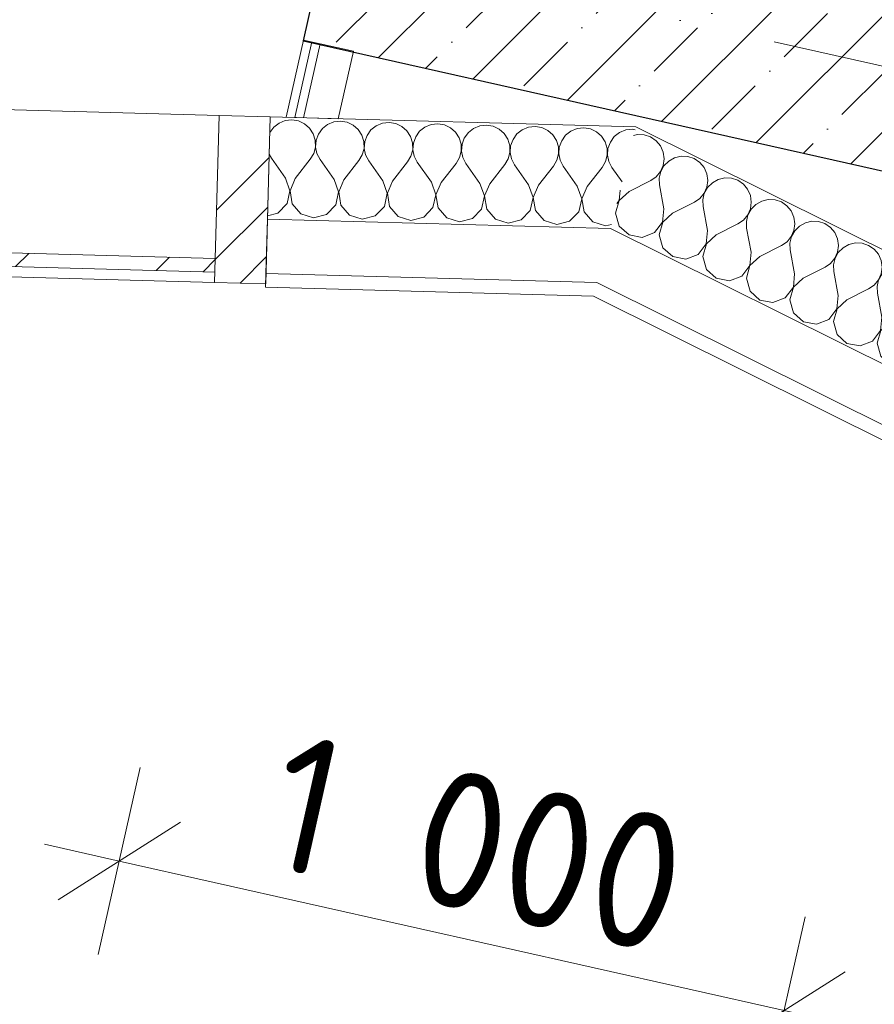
# Model space of a CAD drawing. Header units: millimetres. Extents: x -7213913 to -6930525, y 6129472 to 6355042.
# Tile 27 of 214: x -7203899 to -7202645, y 6158640 to 6160084. Entities that reach past the tile are written whole.
import ezdxf
from ezdxf.enums import TextEntityAlignment as Align

# ---------------------------------------------------------------- set-up
doc = ezdxf.new("R2010")
doc.units = ezdxf.units.MM
doc.header["$MEASUREMENT"] = 0
doc.set_wipeout_variables(frame=1)
doc.linetypes.add('Wipeout_Contour', pattern=[1000, 0, -1000])
doc.linetypes.add('Штрихпунктирная', pattern=[670.277762, 352.777767, -176.388884, 0, -141.111112])
for name, color, linetype in [('АР-Стены_внешние_.АР', 7, 'Continuous'), ('АР-Стены_внутренние_пилоны.АР', 7, 'Continuous'), ('АР-Стены_Наружные ВИТРАЖ', 7, 'Continuous'), ('АР-Стены_Перегородки_шахты_.АР', 7, 'Continuous'), ('АР-Чертеж-Оси_Осевые размеры.АР', 7, 'Continuous'), ('АР-Чертеж-Размеры.АР', 7, 'Continuous')]:
    doc.layers.add(name, color=color, linetype=linetype)
for name, color, linetype, lineweight in [('АР-Стены_внешние_.АР_Ном._пера__1', 7, 'Continuous', 0), ('АР-Стены_внутренние_пилоны.АР_Ном._пера__1', 7, 'Continuous', 15), ('АР-Стены_Наружные ВИТРАЖ_Ном._пера__120', 7, 'Continuous', 0), ('АР-Стены_Перегородки_межквартирные_200.АР_Ном._пера__1', 7, 'Continuous', 15), ('АР-Стены_Перегородки_шахты_.АР_Ном._пера__1', 7, 'Continuous', 15), ('АР-Чертеж-Оси_Осевые размеры.АР_Ном._пера__120', 7, 'Continuous', 0), ('АР-Чертеж-Размеры.АР_Ном._пера__1', 7, 'Continuous', 0)]:
    doc.layers.add(name, color=color, linetype=linetype, lineweight=lineweight)
doc.styles.add('РЎР“Р•РќР•Р\xa0Р\x98Р\xa0_РЎРўР\x98Р›Р¬_3', font='GOST_Common.ttf')
doc.styles.add('РЎР“Р•РќР•Р\xa0Р\x98Р\xa0_РЎРўР\x98Р›Р¬_5', font='GOTHIC.TTF')
doc.dimstyles.new('СГЕНЕРИР_СТИЛЬ__3', dxfattribs={"dimtxt": 200, "dimasz": 142.5, "dimexe": 0.18, "dimexo": 0.0625, "dimgap": 0, "dimtad": 1, "dimdec": 0, "dimzin": 0, "dimdsep": 46, "dimtxsty": 'РЎР“Р•РќР•Р\xa0Р\x98Р\xa0_РЎРўР\x98Р›Р¬_3', "dimblk": 'ARROWHEAD_6', "dimblk1": 'ARROWHEAD_6', "dimblk2": 'ARROWHEAD_6', "dimcen": 0.09, "dimse1": 1, "dimse2": 1, "dimclrd": 7, "dimclre": 7, "dimclrt": 7, "dimazin": 0, "dimtfac": 1, "dimtdec": 4, "dimtmove": 0, "dimatfit": 3, "dimfxl": 1, "dimtolj": 1, "dimtzin": 0, "dimarcsym": 0})
pattern_1 = [(45, (-6566190.34, 6562677.8), (-176.776695, 176.776695), []), (45, (-6566225.7, 6562713.15), (-176.776695, 176.776695), []), (45, (-6566261.05, 6562748.5), (-176.776695, 176.776695), [])]
pattern_2 = [(45, (-6566190.34, 6562677.8), (-84.852814, 84.852814), []), (45, (-6566232.77, 6562720.22), (-84.852814, 84.852814), [90, -30, 0, -30])]
pattern_3 = [(0, (-6566190.34, 6562677.795), (0, 75), [0, -75])]

# ---------------------------------------------------------------- blocks, each defined once
blk = doc.blocks.new('Навесная Стена_23_10', base_point=(-6566190.3, 6562677.8))
at = {"layer": 'АР-Стены_Наружные ВИТРАЖ_Ном._пера__120', "color": 7, "linetype": 'Continuous', "lineweight": 0, "flags": 128}
for points in [[(-7203606.5, 6159944), (-7205056.6, 6159983.9)], [(-7203613.2, 6159699.1), (-7205063.3, 6159739)]]:
    blk.add_lwpolyline(points, dxfattribs=at)
at = {"color": 254, "linetype": 'Wipeout_Contour', "lineweight": 0, "ltscale": 37914625.51271176}
blk.add_wipeout([(-7205062.9, 6159754), (-7203612.8, 6159714.1), (-7203612.2, 6159734.1), (-7205062.3, 6159774)], dxfattribs=at).dxf.layer = 'АР-Стены_Наружные ВИТРАЖ'
at = {"layer": 'АР-Стены_Наружные ВИТРАЖ', "linetype": 'Continuous', "lineweight": 0, "true_color": 0x000000}
h = blk.add_hatch(dxfattribs=at)
h.set_pattern_fill('АЛЮМИНИЙ_000A', color=18, style=0, pattern_type=2)
h.set_pattern_definition(pattern_1)
h.paths.add_polyline_path([(-7205062.9, 6159754), (-7203612.8, 6159714.1), (-7203612.2, 6159734.1), (-7205062.3, 6159774)])
at = {"layer": 'АР-Стены_Наружные ВИТРАЖ_Ном._пера__120', "color": 7, "linetype": 'Continuous', "lineweight": 0, "flags": 128}
blk.add_lwpolyline([(-7205062.9, 6159754), (-7205062.3, 6159774), (-7203612.2, 6159734.1), (-7203612.8, 6159714.1)], close=True, dxfattribs=at)
at = {"color": 254, "linetype": 'Wipeout_Contour', "lineweight": 0, "ltscale": 37912497.95877333}
blk.add_wipeout([(-7203538.2, 6159697.1), (-7203531.5, 6159942), (-7203606.5, 6159944), (-7203613.2, 6159699.1)], dxfattribs=at).dxf.layer = 'АР-Стены_Наружные ВИТРАЖ'
at = {"layer": 'АР-Стены_Наружные ВИТРАЖ', "linetype": 'Continuous', "lineweight": 0, "true_color": 0x000000}
h = blk.add_hatch(dxfattribs=at)
h.set_pattern_fill('АЛЮМИНИЙ_000A', color=18, style=0, pattern_type=2)
h.set_pattern_definition(pattern_1)
h.paths.add_polyline_path([(-7203538.2, 6159697.1), (-7203531.5, 6159942), (-7203606.5, 6159944), (-7203613.2, 6159699.1)])
at = {"layer": 'АР-Стены_Наружные ВИТРАЖ_Ном._пера__120', "color": 7, "linetype": 'Continuous', "lineweight": 0, "flags": 128}
blk.add_lwpolyline([(-7203538.2, 6159697.1), (-7203613.2, 6159699.1), (-7203606.5, 6159944), (-7203531.5, 6159942)], close=True, dxfattribs=at)
blk = doc.blocks.new('Стена_248_10', base_point=(-7202375.7, 6160419.9))
at = {"layer": 'АР-Стены_внутренние_пилоны.АР', "linetype": 'Continuous', "lineweight": 0, "true_color": 0x000000}
h = blk.add_hatch(dxfattribs=at)
h.set_pattern_fill('ЖЕЛЕЗОБЕТОН__PROJECT__000A', color=18, style=0, pattern_type=2)
h.set_pattern_definition(pattern_2)
h.paths.add_polyline_path([(-7202473.2, 6160441.8), (-7203351.4, 6160639), (-7203482.8, 6160053.6), (-7202507.2, 6159834.5)])
h = blk.add_hatch(dxfattribs=at)
h.set_pattern_fill('ЖЕЛЕЗОБЕТОН__PROJECT__000A', color=18, style=0, pattern_type=2)
h.set_pattern_definition(pattern_2)
h.paths.add_polyline_path([(-7202473.2, 6160441.8), (-7202507.2, 6159834.5), (-7202375.7, 6160419.9)])
at = {"layer": 'АР-Стены_внутренние_пилоны.АР_Ном._пера__1', "color": 7, "linetype": 'Continuous', "lineweight": 30, "flags": 128}
for points in [[(-7203482.8, 6160053.6), (-7203351.4, 6160639)], [(-7202473.2, 6160441.8), (-7203351.4, 6160639)], [(-7203482.8, 6160053.6), (-7202507.2, 6159834.5)]]:
    blk.add_lwpolyline(points, dxfattribs=at)
at = {"layer": 'АР-Стены_Перегородки_межквартирные_200.АР_Ном._пера__1', "color": 7, "linetype": 'Continuous', "lineweight": 30}
blk.add_line((-7202473.2, 6160441.8), (-7202375.7, 6160419.9), dxfattribs=at)
at = {"layer": 'АР-Стены_Перегородки_межквартирные_200.АР_Ном._пера__1', "color": 7, "linetype": 'Continuous', "lineweight": 30, "flags": 128}
blk.add_lwpolyline([(-7202507.2, 6159834.5), (-7202375.7, 6160419.9)], dxfattribs=at)
blk = doc.blocks.new('Стена_252_10', base_point=(-7203482.6, 6160054.6))
at = {"layer": 'АР-Стены_Перегородки_шахты_.АР', "linetype": 'Continuous', "lineweight": 0, "true_color": 0x000000}
h = blk.add_hatch(dxfattribs=at)
h.set_pattern_fill('ШТУКАТУРКА__ГИПС_03_000A', color=18, style=0, pattern_type=2)
h.set_pattern_definition(pattern_3)
h.paths.add_polyline_path([(-7203482.6, 6160054.6), (-7203508.1, 6159941.3), (-7203495.3, 6159941), (-7203470.4, 6160051.8)])
h = blk.add_hatch(dxfattribs=at)
h.set_pattern_fill('ШТУКАТУРКА__ГИПС_03_000A', color=18, style=0, pattern_type=2)
h.set_pattern_definition(pattern_3)
h.paths.add_polyline_path([(-7203470.4, 6160051.8), (-7203495.3, 6159941), (-7203482.6, 6159940.6), (-7203458.2, 6160049.1)])
at = {"layer": 'АР-Стены_Перегородки_шахты_.АР_Ном._пера__1', "color": 7, "linetype": 'Continuous', "lineweight": 0}
for p, q in [((-7203470.4, 6160051.8), (-7203495.3, 6159941)), ((-7203458.2, 6160049.1), (-7203482.6, 6159940.6))]:
    blk.add_line(p, q, dxfattribs=at)
at = {"layer": 'АР-Стены_Перегородки_шахты_.АР_Ном._пера__1', "color": 7, "linetype": 'Continuous', "lineweight": 0, "flags": 128}
for points in [[(-7203482.6, 6160054.6), (-7203508.1, 6159941.3)], [(-7203409.5, 6160038.1), (-7203482.6, 6160054.6)], [(-7203431.7, 6159939.2), (-7203409.5, 6160038.1)], [(-7203508.1, 6159941.3), (-7203431.7, 6159939.2)]]:
    blk.add_lwpolyline(points, dxfattribs=at)
blk = doc.blocks.new('*X654', base_point=(-6566190.3, 6562677.8))
at = {"layer": 'АР-Стены_внешние_.АР_Ном._пера__1', "color": 7, "linetype": 'Continuous', "lineweight": 0}
for p, q in [((-7203518.7, 6159932.7), (-7203526.5, 6159926.6)), ((-7203509.6, 6159936.4), (-7203518.7, 6159932.7)), ((-7203499.8, 6159937.5), (-7203509.6, 6159936.4)), ((-7203490.1, 6159935.9), (-7203499.8, 6159937.5)), ((-7203481.2, 6159931.7), (-7203490.1, 6159935.9)), ((-7203473.7, 6159925.2), (-7203481.2, 6159931.7)), ((-7203447.3, 6159930.7), (-7203455.1, 6159924.7)), ((-7203438.2, 6159934.5), (-7203447.3, 6159930.7)), ((-7203428.4, 6159935.6), (-7203438.2, 6159934.5)), ((-7203418.7, 6159933.9), (-7203428.4, 6159935.6)), ((-7203409.8, 6159929.7), (-7203418.7, 6159933.9)), ((-7203402.3, 6159923.2), (-7203409.8, 6159929.7)), ((-7203375.9, 6159928.8), (-7203383.7, 6159922.7)), ((-7203366.8, 6159932.5), (-7203375.9, 6159928.8)), ((-7203357, 6159933.6), (-7203366.8, 6159932.5)), ((-7203347.3, 6159932), (-7203357, 6159933.6)), ((-7203338.4, 6159927.7), (-7203347.3, 6159932)), ((-7203295.4, 6159930.5), (-7203304.5, 6159926.8)), ((-7203285.6, 6159931.6), (-7203295.4, 6159930.5)), ((-7203275.9, 6159930), (-7203285.6, 6159931.6)), ((-7203267, 6159925.8), (-7203275.9, 6159930)), ((-7203224, 6159928.6), (-7203233.1, 6159924.9)), ((-7203214.2, 6159929.7), (-7203224, 6159928.6)), ((-7203204.5, 6159928), (-7203214.2, 6159929.7)), ((-7203526.5, 6159926.6), (-7203532.1, 6159918.8)), ((-7203468.4, 6159916.9), (-7203473.7, 6159925.2)), ((-7203465.5, 6159907.5), (-7203468.4, 6159916.9)), ((-7203460.9, 6159916.7), (-7203464.3, 6159907.5)), ((-7203455.1, 6159924.7), (-7203460.9, 6159916.7)), ((-7203397, 6159914.9), (-7203402.3, 6159923.2)), ((-7203394.1, 6159905.5), (-7203397, 6159914.9)), ((-7203389.5, 6159914.7), (-7203392.9, 6159905.5)), ((-7203383.7, 6159922.7), (-7203389.5, 6159914.7)), ((-7203330.9, 6159921.3), (-7203338.4, 6159927.7)), ((-7203325.6, 6159913), (-7203330.9, 6159921.3)), ((-7203312.3, 6159920.7), (-7203318.1, 6159912.8)), ((-7203304.5, 6159926.8), (-7203312.3, 6159920.7)), ((-7203259.5, 6159919.3), (-7203267, 6159925.8)), ((-7203254.2, 6159911), (-7203259.5, 6159919.3)), ((-7203240.8, 6159918.8), (-7203246.7, 6159910.8)), ((-7203233.1, 6159924.9), (-7203240.8, 6159918.8)), ((-7203195.6, 6159923.8), (-7203204.5, 6159928)), ((-7203188.1, 6159917.3), (-7203195.6, 6159923.8)), ((-7203182.8, 6159909.1), (-7203188.1, 6159917.3)), ((-7203169.4, 6159916.8), (-7203175.2, 6159908.8)), ((-7203161.7, 6159922.9), (-7203169.4, 6159916.8)), ((-7203152.6, 6159926.6), (-7203161.7, 6159922.9)), ((-7203142.8, 6159927.7), (-7203152.6, 6159926.6)), ((-7203133.1, 6159926.1), (-7203142.8, 6159927.7)), ((-7203124.2, 6159921.9), (-7203133.1, 6159926.1)), ((-7203116.7, 6159915.4), (-7203124.2, 6159921.9)), ((-7203111.4, 6159907.1), (-7203116.7, 6159915.4)), ((-7203098, 6159914.8), (-7203103.8, 6159906.9)), ((-7203090.3, 6159920.9), (-7203098, 6159914.8)), ((-7203081.2, 6159924.7), (-7203090.3, 6159920.9)), ((-7203071.4, 6159925.7), (-7203081.2, 6159924.7)), ((-7203061.7, 6159924.1), (-7203071.4, 6159925.7)), ((-7203052.8, 6159919.9), (-7203061.7, 6159924.1)), ((-7203045.3, 6159913.4), (-7203052.8, 6159919.9)), ((-7203018.9, 6159919), (-7203026.6, 6159912.9)), ((-7203009.8, 6159922.7), (-7203018.9, 6159919)), ((-7203000, 6159923.8), (-7203009.8, 6159922.7)), ((-7202996.1, 6159923.1), (-7203000, 6159923.8)), ((-7203465.3, 6159897.6), (-7203465.5, 6159907.5)), ((-7203464.3, 6159907.5), (-7203465, 6159897.6)), ((-7203393.9, 6159895.7), (-7203394.1, 6159905.5)), ((-7203392.9, 6159905.5), (-7203393.6, 6159895.7)), ((-7203322.7, 6159903.6), (-7203325.6, 6159913)), ((-7203322.5, 6159893.7), (-7203322.7, 6159903.6)), ((-7203321.5, 6159903.5), (-7203322.2, 6159893.7)), ((-7203318.1, 6159912.8), (-7203321.5, 6159903.5)), ((-7203251.3, 6159901.6), (-7203254.2, 6159911)), ((-7203251.1, 6159891.7), (-7203251.3, 6159901.6)), ((-7203250.1, 6159901.6), (-7203250.8, 6159891.7)), ((-7203246.7, 6159910.8), (-7203250.1, 6159901.6)), ((-7203179.9, 6159899.6), (-7203182.8, 6159909.1)), ((-7203179.7, 6159889.8), (-7203179.9, 6159899.6)), ((-7203178.7, 6159899.6), (-7203179.4, 6159889.8)), ((-7203175.2, 6159908.8), (-7203178.7, 6159899.6)), ((-7203108.5, 6159897.7), (-7203111.4, 6159907.1)), ((-7203103.8, 6159906.9), (-7203107.3, 6159897.6)), ((-7203040, 6159905.1), (-7203045.3, 6159913.4)), ((-7203037.1, 6159895.7), (-7203040, 6159905.1)), ((-7203032.4, 6159904.9), (-7203035.9, 6159895.7)), ((-7203026.6, 6159912.9), (-7203032.4, 6159904.9)), ((-7203533, 6159887.2), (-7203529.9, 6159881.2)), ((-7203472.8, 6159879.6), (-7203467.8, 6159888.1)), ((-7203467.8, 6159888.1), (-7203465.3, 6159897.6)), ((-7203465, 6159897.6), (-7203463, 6159888)), ((-7203463, 6159888), (-7203458.5, 6159879.2)), ((-7203401.4, 6159877.7), (-7203396.4, 6159886.1)), ((-7203396.4, 6159886.1), (-7203393.9, 6159895.7)), ((-7203393.6, 6159895.7), (-7203391.6, 6159886)), ((-7203391.6, 6159886), (-7203387.1, 6159877.3)), ((-7203325, 6159884.2), (-7203322.5, 6159893.7)), ((-7203322.2, 6159893.7), (-7203320.2, 6159884)), ((-7203253.6, 6159882.2), (-7203251.1, 6159891.7)), ((-7203250.8, 6159891.7), (-7203248.8, 6159882.1)), ((-7203182.2, 6159880.2), (-7203179.7, 6159889.8)), ((-7203179.4, 6159889.8), (-7203177.4, 6159880.1)), ((-7203110.8, 6159878.3), (-7203108.3, 6159887.8)), ((-7203108.3, 6159887.8), (-7203108.5, 6159897.7)), ((-7203107.3, 6159897.6), (-7203108, 6159887.8)), ((-7203108, 6159887.8), (-7203106, 6159878.2)), ((-7203039.4, 6159876.3), (-7203036.9, 6159885.9)), ((-7203036.9, 6159885.9), (-7203037.1, 6159895.7)), ((-7203035.9, 6159895.7), (-7203036.6, 6159885.8)), ((-7203036.6, 6159885.8), (-7203034.6, 6159876.2)), ((-7203509.3, 6159852), (-7203529.9, 6159881.2)), ((-7203495, 6159851.6), (-7203472.8, 6159879.6)), ((-7203437.9, 6159850.1), (-7203458.5, 6159879.2)), ((-7203423.6, 6159849.7), (-7203401.4, 6159877.7)), ((-7203366.5, 6159848.1), (-7203387.1, 6159877.3)), ((-7203352.2, 6159847.7), (-7203330, 6159875.7)), ((-7203330, 6159875.7), (-7203325, 6159884.2)), ((-7203320.2, 6159884), (-7203315.7, 6159875.3)), ((-7203295.1, 6159846.1), (-7203315.7, 6159875.3)), ((-7203280.8, 6159845.8), (-7203258.6, 6159873.7)), ((-7203258.6, 6159873.7), (-7203253.6, 6159882.2)), ((-7203248.8, 6159882.1), (-7203244.3, 6159873.3)), ((-7203223.7, 6159844.2), (-7203244.3, 6159873.3)), ((-7203209.4, 6159843.8), (-7203187.2, 6159871.8)), ((-7203187.2, 6159871.8), (-7203182.2, 6159880.2)), ((-7203177.4, 6159880.1), (-7203172.9, 6159871.4)), ((-7203152.3, 6159842.2), (-7203172.9, 6159871.4)), ((-7203115.8, 6159869.8), (-7203110.8, 6159878.3)), ((-7203106, 6159878.2), (-7203101.5, 6159869.4)), ((-7203044.4, 6159867.8), (-7203039.4, 6159876.3)), ((-7203034.6, 6159876.2), (-7203030.1, 6159867.4)), ((-7203138, 6159841.8), (-7203115.8, 6159869.8)), ((-7203080.9, 6159840.3), (-7203101.5, 6159869.4)), ((-7203066.6, 6159839.9), (-7203044.4, 6159867.8)), ((-7203015.2, 6159846.4), (-7203030.1, 6159867.4)), ((-7203502.8, 6159833.6), (-7203509.3, 6159852)), ((-7203495, 6159851.6), (-7203502.5, 6159833.6)), ((-7203431.4, 6159831.7), (-7203437.9, 6159850.1)), ((-7203423.6, 6159849.7), (-7203431.1, 6159831.7)), ((-7203360, 6159829.7), (-7203366.5, 6159848.1)), ((-7203352.2, 6159847.7), (-7203359.7, 6159829.7)), ((-7203288.6, 6159827.7), (-7203295.1, 6159846.1)), ((-7203280.8, 6159845.8), (-7203288.3, 6159827.7)), ((-7203217.2, 6159825.8), (-7203223.7, 6159844.2)), ((-7203209.4, 6159843.8), (-7203216.9, 6159825.8)), ((-7203145.8, 6159823.8), (-7203152.3, 6159842.2)), ((-7203138, 6159841.8), (-7203145.5, 6159823.8)), ((-7203506.9, 6159814.6), (-7203502.8, 6159833.6)), ((-7203502.5, 6159833.6), (-7203499.4, 6159814.3)), ((-7203435.5, 6159812.6), (-7203431.4, 6159831.7)), ((-7203431.1, 6159831.7), (-7203428, 6159812.4)), ((-7203364.1, 6159810.6), (-7203360, 6159829.7)), ((-7203359.7, 6159829.7), (-7203356.6, 6159810.4)), ((-7203292.7, 6159808.7), (-7203288.6, 6159827.7)), ((-7203288.3, 6159827.7), (-7203285.2, 6159808.5)), ((-7203074.4, 6159821.8), (-7203080.9, 6159840.3)), ((-7203066.6, 6159839.9), (-7203074.1, 6159821.8)), ((-7203520.5, 6159800.5), (-7203506.9, 6159814.6)), ((-7203499.4, 6159814.3), (-7203486.6, 6159799.6)), ((-7203221.3, 6159806.7), (-7203217.2, 6159825.8)), ((-7203216.9, 6159825.8), (-7203213.8, 6159806.5)), ((-7203149.9, 6159804.7), (-7203145.8, 6159823.8)), ((-7203145.5, 6159823.8), (-7203142.4, 6159804.5)), ((-7203078.5, 6159802.8), (-7203074.4, 6159821.8)), ((-7203074.1, 6159821.8), (-7203071, 6159802.6)), ((-7203535.5, 6159796.7), (-7203520.5, 6159800.5)), ((-7203486.6, 6159799.6), (-7203468, 6159793.7)), ((-7203468, 6159793.7), (-7203449.1, 6159798.6)), ((-7203449.1, 6159798.6), (-7203435.5, 6159812.6)), ((-7203428, 6159812.4), (-7203415.2, 6159797.6)), ((-7203377.7, 6159796.6), (-7203364.1, 6159810.6)), ((-7203356.6, 6159810.4), (-7203343.8, 6159795.7)), ((-7203306.3, 6159794.6), (-7203292.7, 6159808.7)), ((-7203285.2, 6159808.5), (-7203272.4, 6159793.7)), ((-7203234.9, 6159792.7), (-7203221.3, 6159806.7)), ((-7203213.8, 6159806.5), (-7203201, 6159791.7)), ((-7203163.5, 6159790.7), (-7203149.9, 6159804.7)), ((-7203142.4, 6159804.5), (-7203129.6, 6159789.8)), ((-7203092.1, 6159788.7), (-7203078.5, 6159802.8)), ((-7203071, 6159802.6), (-7203058.2, 6159787.8)), ((-7203415.2, 6159797.6), (-7203396.6, 6159791.8)), ((-7203396.6, 6159791.8), (-7203377.7, 6159796.6)), ((-7203343.8, 6159795.7), (-7203325.2, 6159789.8)), ((-7203325.2, 6159789.8), (-7203306.3, 6159794.6)), ((-7203272.4, 6159793.7), (-7203253.8, 6159787.8)), ((-7203253.8, 6159787.8), (-7203234.9, 6159792.7)), ((-7203201, 6159791.7), (-7203182.4, 6159785.9)), ((-7203182.4, 6159785.9), (-7203163.5, 6159790.7)), ((-7203129.6, 6159789.8), (-7203111, 6159783.9)), ((-7203111, 6159783.9), (-7203092.1, 6159788.7)), ((-7203058.2, 6159787.8), (-7203039.6, 6159782)), ((-7203039.6, 6159782), (-7203030.7, 6159784.2))]:
    blk.add_line(p, q, dxfattribs=at)
blk = doc.blocks.new('Стена_315_10', base_point=(-7202995.1, 6159927.2))
at = {"layer": 'АР-Стены_внешние_.АР_Ном._пера__1', "color": 7, "linetype": 'Continuous', "lineweight": 0}
for p, q in [((-7203535.6, 6159792), (-7203032.3, 6159778.2)), ((-7203537.8, 6159712.1), (-7203052.1, 6159698.7))]:
    blk.add_line(p, q, dxfattribs=at)
at = {"layer": 'АР-Стены_внешние_.АР_Ном._пера__1', "color": 7, "linetype": 'Continuous', "lineweight": 0, "flags": 128}
for points in [[(-7203535.6, 6159792), (-7203531.5, 6159942)], [(-7202995.1, 6159927.2), (-7203531.5, 6159942)], [(-7203537.8, 6159712.1), (-7203535.6, 6159792)], [(-7203538.4, 6159692.1), (-7203537.8, 6159712.1)], [(-7203538.4, 6159692.1), (-7203057, 6159678.8)]]:
    blk.add_lwpolyline(points, dxfattribs=at)
at = {"layer": 'АР-Стены_внешние_.АР', "color": 7, "lineweight": 0}
blk.add_blockref('*X654', (-6566190.3, 6562677.8), dxfattribs=at)
blk = doc.blocks.new('*X656', base_point=(-6566190.3, 6562677.8))
at = {"layer": 'АР-Стены_внешние_.АР_Ном._пера__1', "color": 7, "linetype": 'Continuous', "lineweight": 0}
for p, q in [((-7202992.4, 6159916), (-7202998.2, 6159914.6)), ((-7202982.6, 6159915.5), (-7202992.4, 6159916)), ((-7202973.3, 6159912.4), (-7202982.6, 6159915.5)), ((-7202965.1, 6159906.8), (-7202973.3, 6159912.4)), ((-7202958.8, 6159899.2), (-7202965.1, 6159906.8)), ((-7202954.8, 6159890.2), (-7202958.8, 6159899.2)), ((-7202953.4, 6159880.5), (-7202954.8, 6159890.2)), ((-7202958.7, 6159861.7), (-7202954.8, 6159870.7)), ((-7202954.8, 6159870.7), (-7202953.4, 6159880.5)), ((-7202946.7, 6159877.1), (-7202953.7, 6159870.2)), ((-7202938.1, 6159881.9), (-7202946.7, 6159877.1)), ((-7202928.5, 6159884.2), (-7202938.1, 6159881.9)), ((-7202918.6, 6159883.7), (-7202928.5, 6159884.2)), ((-7202909.3, 6159880.6), (-7202918.6, 6159883.7)), ((-7202901.2, 6159875), (-7202909.3, 6159880.6)), ((-7202894.8, 6159867.4), (-7202901.2, 6159875)), ((-7202965, 6159854.1), (-7202958.7, 6159861.7)), ((-7202958.5, 6159861.6), (-7202960.7, 6159852)), ((-7202953.7, 6159870.2), (-7202958.5, 6159861.6)), ((-7202890.9, 6159858.4), (-7202894.8, 6159867.4)), ((-7202889.5, 6159848.7), (-7202890.9, 6159858.4)), ((-7203005, 6159832.4), (-7202973.1, 6159848.5)), ((-7202973.1, 6159848.5), (-7202965, 6159854.1)), ((-7202960.7, 6159852), (-7202960.3, 6159842.1)), ((-7202953.8, 6159807), (-7202960.3, 6159842.1)), ((-7202890.8, 6159838.9), (-7202889.5, 6159848.7)), ((-7202882.7, 6159845.3), (-7202889.7, 6159838.4)), ((-7202874.1, 6159850.1), (-7202882.7, 6159845.3)), ((-7202864.5, 6159852.4), (-7202874.1, 6159850.1)), ((-7202854.7, 6159851.9), (-7202864.5, 6159852.4)), ((-7202845.3, 6159848.8), (-7202854.7, 6159851.9)), ((-7202837.2, 6159843.2), (-7202845.3, 6159848.8)), ((-7202830.9, 6159835.6), (-7202837.2, 6159843.2)), ((-7203019.6, 6159819.4), (-7203018.2, 6159834.5)), ((-7203005, 6159832.4), (-7203019.4, 6159819.2)), ((-7202901, 6159822.3), (-7202894.8, 6159829.9)), ((-7202894.5, 6159829.8), (-7202896.8, 6159820.2)), ((-7202894.8, 6159829.9), (-7202890.8, 6159838.9)), ((-7202889.7, 6159838.4), (-7202894.5, 6159829.8)), ((-7202826.9, 6159826.6), (-7202830.9, 6159835.6)), ((-7203019.4, 6159819.2), (-7203024.7, 6159800.5)), ((-7203023.1, 6159814.8), (-7203019.6, 6159819.4)), ((-7202941, 6159800.6), (-7202909.1, 6159816.7)), ((-7202909.1, 6159816.7), (-7202901, 6159822.3)), ((-7202896.8, 6159820.2), (-7202896.3, 6159810.3)), ((-7202825.5, 6159816.9), (-7202826.9, 6159826.6)), ((-7202826.8, 6159807.1), (-7202825.5, 6159816.9)), ((-7202818.8, 6159813.5), (-7202825.7, 6159806.6)), ((-7202810.1, 6159818.3), (-7202818.8, 6159813.5)), ((-7202800.6, 6159820.6), (-7202810.1, 6159818.3)), ((-7202790.7, 6159820.1), (-7202800.6, 6159820.6)), ((-7202781.4, 6159817), (-7202790.7, 6159820.1)), ((-7202773.2, 6159811.4), (-7202781.4, 6159817)), ((-7203024.7, 6159800.5), (-7203019.3, 6159781.7)), ((-7202955.7, 6159787.6), (-7202953.8, 6159807)), ((-7202941, 6159800.6), (-7202955.4, 6159787.4)), ((-7202889.9, 6159775.2), (-7202896.3, 6159810.3)), ((-7202830.8, 6159798.1), (-7202826.8, 6159807.1)), ((-7202825.7, 6159806.6), (-7202830.5, 6159798)), ((-7202766.9, 6159803.9), (-7202773.2, 6159811.4)), ((-7202762.9, 6159794.8), (-7202766.9, 6159803.9)), ((-7202967.5, 6159772), (-7202955.7, 6159787.6)), ((-7202955.4, 6159787.4), (-7202960.7, 6159768.7)), ((-7202877.1, 6159768.8), (-7202845.2, 6159784.9)), ((-7202845.2, 6159784.9), (-7202837.1, 6159790.5)), ((-7202837.1, 6159790.5), (-7202830.8, 6159798.1)), ((-7202830.5, 6159798), (-7202832.8, 6159788.4)), ((-7202832.8, 6159788.4), (-7202832.4, 6159778.5)), ((-7202761.5, 6159785.1), (-7202762.9, 6159794.8)), ((-7202762.9, 6159775.3), (-7202761.5, 6159785.1)), ((-7202746.2, 6159786.5), (-7202754.8, 6159781.7)), ((-7202736.6, 6159788.8), (-7202746.2, 6159786.5)), ((-7202726.7, 6159788.3), (-7202736.6, 6159788.8)), ((-7202717.4, 6159785.2), (-7202726.7, 6159788.3)), ((-7202709.3, 6159779.6), (-7202717.4, 6159785.2)), ((-7203019.3, 6159781.7), (-7203004.9, 6159768.6)), ((-7202985.7, 6159765), (-7202967.5, 6159772)), ((-7202891.7, 6159755.8), (-7202889.9, 6159775.2)), ((-7202825.9, 6159743.4), (-7202832.4, 6159778.5)), ((-7202766.8, 6159766.3), (-7202762.9, 6159775.3)), ((-7202761.8, 6159774.8), (-7202766.6, 6159766.2)), ((-7202754.8, 6159781.7), (-7202761.8, 6159774.8)), ((-7202703, 6159772.1), (-7202709.3, 6159779.6)), ((-7202699, 6159763.1), (-7202703, 6159772.1)), ((-7203004.9, 6159768.6), (-7202985.7, 6159765)), ((-7202960.7, 6159768.7), (-7202955.3, 6159749.9)), ((-7202903.5, 6159740.2), (-7202891.7, 6159755.8)), ((-7202891.5, 6159755.6), (-7202896.8, 6159736.9)), ((-7202877.1, 6159768.8), (-7202891.5, 6159755.6)), ((-7202781.2, 6159753.1), (-7202773.1, 6159758.7)), ((-7202773.1, 6159758.7), (-7202766.8, 6159766.3)), ((-7202766.6, 6159766.2), (-7202768.9, 6159756.6)), ((-7202768.9, 6159756.6), (-7202768.4, 6159746.7)), ((-7202697.6, 6159753.3), (-7202699, 6159763.1)), ((-7202672.6, 6159757), (-7202682.2, 6159754.7)), ((-7202662.8, 6159756.5), (-7202672.6, 6159757)), ((-7202653.4, 6159753.4), (-7202662.8, 6159756.5)), ((-7202955.3, 6159749.9), (-7202940.9, 6159736.8)), ((-7202827.8, 6159724), (-7202825.9, 6159743.4)), ((-7202813.1, 6159737.1), (-7202781.2, 6159753.1)), ((-7202762, 6159711.6), (-7202768.4, 6159746.7)), ((-7202702.9, 6159734.5), (-7202698.9, 6159743.5)), ((-7202697.8, 6159743), (-7202702.6, 6159734.4)), ((-7202698.9, 6159743.5), (-7202697.6, 6159753.3)), ((-7202690.8, 6159749.9), (-7202697.8, 6159743)), ((-7202682.2, 6159754.7), (-7202690.8, 6159749.9)), ((-7202645.3, 6159747.8), (-7202653.4, 6159753.4)), ((-7202639, 6159740.3), (-7202645.3, 6159747.8)), ((-7202940.9, 6159736.8), (-7202921.7, 6159733.2)), ((-7202921.7, 6159733.2), (-7202903.5, 6159740.2)), ((-7202896.8, 6159736.9), (-7202891.4, 6159718.1)), ((-7202813.1, 6159737.1), (-7202827.5, 6159723.9)), ((-7202717.3, 6159721.3), (-7202709.1, 6159726.9)), ((-7202709.1, 6159726.9), (-7202702.9, 6159734.5)), ((-7202702.6, 6159734.4), (-7202704.9, 6159724.8)), ((-7202635, 6159731.3), (-7202639, 6159740.3)), ((-7202633.6, 6159721.5), (-7202635, 6159731.3)), ((-7202891.4, 6159718.1), (-7202876.9, 6159705)), ((-7202839.5, 6159708.4), (-7202827.8, 6159724)), ((-7202827.5, 6159723.9), (-7202832.8, 6159705.1)), ((-7202763.8, 6159692.2), (-7202762, 6159711.6)), ((-7202749.2, 6159705.3), (-7202717.3, 6159721.3)), ((-7202704.9, 6159724.8), (-7202704.5, 6159714.9)), ((-7202698, 6159679.8), (-7202704.5, 6159714.9)), ((-7202638.9, 6159702.7), (-7202635, 6159711.7)), ((-7202635, 6159711.7), (-7202633.6, 6159721.5)), ((-7202626.9, 6159718.1), (-7202633.8, 6159711.2)), ((-7202618.3, 6159722.9), (-7202626.9, 6159718.1)), ((-7202608.7, 6159725.2), (-7202618.3, 6159722.9)), ((-7202598.8, 6159724.7), (-7202608.7, 6159725.2)), ((-7202589.5, 6159721.6), (-7202598.8, 6159724.7)), ((-7202581.3, 6159716), (-7202589.5, 6159721.6)), ((-7202575, 6159708.5), (-7202581.3, 6159716)), ((-7202876.9, 6159705), (-7202857.7, 6159701.4)), ((-7202857.7, 6159701.4), (-7202839.5, 6159708.4)), ((-7202832.8, 6159705.1), (-7202827.4, 6159686.3)), ((-7202749.2, 6159705.3), (-7202763.5, 6159692.1)), ((-7202645.2, 6159695.1), (-7202638.9, 6159702.7)), ((-7202638.7, 6159702.6), (-7202640.9, 6159693)), ((-7202633.8, 6159711.2), (-7202638.7, 6159702.6)), ((-7202571, 6159699.5), (-7202575, 6159708.5)), ((-7202569.7, 6159689.7), (-7202571, 6159699.5)), ((-7202827.4, 6159686.3), (-7202813, 6159673.2)), ((-7202775.6, 6159676.6), (-7202763.8, 6159692.2)), ((-7202763.5, 6159692.1), (-7202768.8, 6159673.3)), ((-7202685.2, 6159673.5), (-7202653.3, 6159689.5)), ((-7202653.3, 6159689.5), (-7202645.2, 6159695.1)), ((-7202640.9, 6159693), (-7202640.5, 6159683.1)), ((-7202634, 6159648), (-7202640.5, 6159683.1)), ((-7202571, 6159679.9), (-7202569.7, 6159689.7)), ((-7202562.9, 6159686.3), (-7202569.9, 6159679.4)), ((-7202554.3, 6159691.1), (-7202562.9, 6159686.3)), ((-7202544.7, 6159693.4), (-7202554.3, 6159691.1)), ((-7202534.9, 6159692.9), (-7202544.7, 6159693.4)), ((-7202525.5, 6159689.8), (-7202534.9, 6159692.9)), ((-7202517.4, 6159684.2), (-7202525.5, 6159689.8)), ((-7202511.1, 6159676.7), (-7202517.4, 6159684.2)), ((-7202813, 6159673.2), (-7202793.8, 6159669.6)), ((-7202793.8, 6159669.6), (-7202775.6, 6159676.6)), ((-7202768.8, 6159673.3), (-7202763.5, 6159654.5)), ((-7202699.8, 6159660.4), (-7202698, 6159679.8)), ((-7202685.2, 6159673.5), (-7202699.6, 6159660.3)), ((-7202581.2, 6159663.3), (-7202575, 6159670.9)), ((-7202574.7, 6159670.8), (-7202577, 6159661.2)), ((-7202575, 6159670.9), (-7202571, 6159679.9)), ((-7202569.9, 6159679.4), (-7202574.7, 6159670.8)), ((-7202509.6, 6159673.3), (-7202511.1, 6159676.7)), ((-7202763.5, 6159654.5), (-7202749, 6159641.4)), ((-7202711.6, 6159644.8), (-7202699.8, 6159660.4)), ((-7202699.6, 6159660.3), (-7202704.9, 6159641.5)), ((-7202621.2, 6159641.7), (-7202589.3, 6159657.7)), ((-7202589.3, 6159657.7), (-7202581.2, 6159663.3)), ((-7202577, 6159661.2), (-7202576.5, 6159651.4)), ((-7202749, 6159641.4), (-7202729.8, 6159637.8)), ((-7202729.8, 6159637.8), (-7202711.6, 6159644.8)), ((-7202704.9, 6159641.5), (-7202699.5, 6159622.7)), ((-7202635.9, 6159628.6), (-7202634, 6159648)), ((-7202621.2, 6159641.7), (-7202635.6, 6159628.5)), ((-7202570.1, 6159616.2), (-7202576.5, 6159651.4)), ((-7202647.7, 6159613), (-7202635.9, 6159628.6)), ((-7202635.6, 6159628.5), (-7202640.9, 6159609.7)), ((-7202699.5, 6159622.7), (-7202685.1, 6159609.6)), ((-7202665.9, 6159606), (-7202647.7, 6159613)), ((-7202571.9, 6159596.8), (-7202570.1, 6159616.2)), ((-7202557.3, 6159609.9), (-7202535.7, 6159620.7)), ((-7202685.1, 6159609.6), (-7202665.9, 6159606)), ((-7202640.9, 6159609.7), (-7202635.5, 6159590.9)), ((-7202583.7, 6159581.2), (-7202571.9, 6159596.8)), ((-7202571.7, 6159596.7), (-7202576.9, 6159577.9)), ((-7202557.3, 6159609.9), (-7202571.7, 6159596.7)), ((-7202635.5, 6159590.9), (-7202621.1, 6159577.8)), ((-7202621.1, 6159577.8), (-7202601.9, 6159574.2)), ((-7202601.9, 6159574.2), (-7202583.7, 6159581.2)), ((-7202576.9, 6159577.9), (-7202571.6, 6159559.1)), ((-7202571.6, 6159559.1), (-7202567.9, 6159555.8))]:
    blk.add_line(p, q, dxfattribs=at)
blk = doc.blocks.new('Стена_316_10', base_point=(-7202995.1, 6159927.2))
at = {"layer": 'АР-Стены_внешние_.АР_Ном._пера__1', "color": 7, "linetype": 'Continuous', "lineweight": 0}
for p, q in [((-7203032.3, 6159778.2), (-7202571.3, 6159549)), ((-7203052.1, 6159698.7), (-7202606.9, 6159477.4))]:
    blk.add_line(p, q, dxfattribs=at)
at = {"layer": 'АР-Стены_внешние_.АР_Ном._пера__1', "color": 7, "linetype": 'Continuous', "lineweight": 0, "flags": 128}
for points in [[(-7202504.5, 6159683.4), (-7202995.1, 6159927.2)], [(-7202571.3, 6159549), (-7202504.5, 6159683.4)], [(-7203057, 6159678.8), (-7202615.8, 6159459.5)], [(-7202606.9, 6159477.4), (-7202571.3, 6159549)], [(-7202615.8, 6159459.5), (-7202606.9, 6159477.4)]]:
    blk.add_lwpolyline(points, dxfattribs=at)
at = {"layer": 'АР-Стены_внешние_.АР', "color": 7, "lineweight": 0}
blk.add_blockref('*X656', (-6566190.3, 6562677.8), dxfattribs=at)
blk = doc.blocks.new('*D995', base_point=(-6566190.3, 6562677.8))
at = {"layer": 'АР-Чертеж-Размеры.АР_Ном._пера__1', "color": 7, "linetype": 'Continuous', "lineweight": 0, "transparency": 16777216}
for p, q in [((-7203784, 6158712.9), (-7203722.3, 6158987.3)), ((-7203663.5, 6158906.9), (-7203842.8, 6158793.4)), ((-7203862.9, 6158874.8), (-7203753.1, 6158850.1)), ((-7203753.1, 6158850.1), (-7202777.5, 6158631)), ((-7202808.3, 6158493.8), (-7202746.6, 6158768.2)), ((-7202867.1, 6158574.2), (-7202687.8, 6158687.7)), ((-7202777.5, 6158631), (-7202667.7, 6158606.3))]:
    blk.add_line(p, q, dxfattribs=at)
at = {"layer": 'АР-Чертеж-Размеры.АР_Ном._пера__1', "color": 7, "lineweight": 0, "transparency": 16777216, "insert": (-7203547, 6158844.8), "char_height": 200, "attachment_point": 7, "rotation": 347.3417, "style": 'РЎР“Р•РќР•Р\xa0Р\x98Р\xa0_РЎРўР\x98Р›Р¬_3'}
blk.add_mtext('\\A1;{\\pql;\\fGOST Common|b0|i0|c204|p0;\\W1.000000;1\xa0000}', dxfattribs=at)
blk = doc.blocks.new('ARROWHEAD_6')
at = {"color": 0, "linetype": 'Continuous', "lineweight": 0}
for p, q in [((-0.5, -0.5), (0.5, 0.5)), ((0, 0), (-1, 0))]:
    blk.add_line(p, q, dxfattribs=at)
blk = doc.blocks.new('Стандартный Маркер Сетки[199]_10', base_point=(-7212924.8, 6162328))
at = {"layer": 'АР-Чертеж-Оси_Осевые размеры.АР_Ном._пера__120', "color": 7, "linetype": 'Штрихпунктирная', "lineweight": 0}
blk.add_line((-7211949.2, 6162108.8), (-7187848.6, 6156696), dxfattribs=at)
at = {"layer": 'АР-Чертеж-Оси_Осевые размеры.АР_Ном._пера__120', "color": 7, "lineweight": 0, "style": 'РЎР“Р•РќР•Р\xa0Р\x98Р\xa0_РЎРўР\x98Р›Р¬_5'}
blk.add_attdef('AC_MarkerText_1', text='', height=350, rotation=347.3417, dxfattribs=at).set_placement((-7213342.8, 6162618.6), align=Align.TOP_CENTER)
blk = doc.blocks.new('Стандартный Маркер Сетки[207]_10', base_point=(-7212924.8, 6162328))
at = {"layer": 'АР-Чертеж-Оси_Осевые размеры.АР_Ном._пера__120', "color": 7, "linetype": 'Штрихпунктирная', "lineweight": 0}
blk.add_line((-7211949.2, 6162108.8), (-7187848.6, 6156696), dxfattribs=at)
at = {"layer": 'АР-Чертеж-Оси_Осевые размеры.АР_Ном._пера__120', "color": 7, "lineweight": 0, "style": 'РЎР“Р•РќР•Р\xa0Р\x98Р\xa0_РЎРўР\x98Р›Р¬_5'}
blk.add_attdef('AC_MarkerText_1', text='', height=350, rotation=347.3417, dxfattribs=at).set_placement((-7213342.8, 6162618.6), align=Align.TOP_CENTER)
blk = doc.blocks.new('Стандартный Маркер Сетки[218]_10', base_point=(-7212924.8, 6162328))
at = {"layer": 'АР-Чертеж-Оси_Осевые размеры.АР_Ном._пера__120', "color": 7, "linetype": 'Штрихпунктирная', "lineweight": 0}
blk.add_line((-7211949.2, 6162108.8), (-7187848.6, 6156696), dxfattribs=at)
at = {"layer": 'АР-Чертеж-Оси_Осевые размеры.АР_Ном._пера__120', "color": 7, "lineweight": 0, "style": 'РЎР“Р•РќР•Р\xa0Р\x98Р\xa0_РЎРўР\x98Р›Р¬_5'}
blk.add_attdef('AC_MarkerText_1', text='', height=350, rotation=347.3417, dxfattribs=at).set_placement((-7213342.8, 6162618.6), align=Align.TOP_CENTER)
blk = doc.blocks.new('Стандартный Маркер Сетки[227]_10', base_point=(-7212924.8, 6162328))
at = {"layer": 'АР-Чертеж-Оси_Осевые размеры.АР_Ном._пера__120', "color": 7, "linetype": 'Штрихпунктирная', "lineweight": 0}
blk.add_line((-7211949.2, 6162108.8), (-7187848.6, 6156696), dxfattribs=at)
at = {"layer": 'АР-Чертеж-Оси_Осевые размеры.АР_Ном._пера__120', "color": 7, "lineweight": 0, "style": 'РЎР“Р•РќР•Р\xa0Р\x98Р\xa0_РЎРўР\x98Р›Р¬_5'}
blk.add_attdef('AC_MarkerText_1', text='', height=350, rotation=347.3417, dxfattribs=at).set_placement((-7213342.8, 6162618.6), align=Align.TOP_CENTER)

msp = doc.modelspace()

# ---------------------------------------------------------------- block references
at = {"layer": 'АР-Стены_внешние_.АР', "color": 7, "lineweight": 0}
msp.add_blockref('Стена_316_10', (-7202995.1, 6159927.2), dxfattribs=at)
at = {"layer": 'АР-Стены_внутренние_пилоны.АР', "color": 7, "lineweight": 0}
msp.add_blockref('Стена_248_10', (-7202375.7, 6160419.9), dxfattribs=at)
at = {"layer": 'АР-Стены_Наружные ВИТРАЖ', "linetype": 'Continuous', "lineweight": 0}
msp.add_blockref('Навесная Стена_23_10', (-6566190.3, 6562677.8), dxfattribs=at)
at = {"layer": 'АР-Стены_Перегородки_шахты_.АР', "color": 7, "lineweight": 0}
msp.add_blockref('Стена_252_10', (-7203482.6, 6160054.6), dxfattribs=at)

# ---------------------------------------------------------------- dimensions: what is measured, and where the dimension line sits
at = {"layer": 'АР-Чертеж-Размеры.АР', "color": 7, "linetype": 'Continuous', "lineweight": 0}
dim = msp.add_linear_dim(base=(-7202777.5, 6158631), p1=(-7203687.4, 6159142.8), p2=(-7202711.7, 6158923.7), angle=347.3417, dimstyle='СГЕНЕРИР_СТИЛЬ__3', dxfattribs=at)
dim.commit()
dim.dimension.update_dxf_attribs({"geometry": '*D995', "text_midpoint": (-7203190.4, 6158867.2), "dimtype": 160, "text_rotation": 347.3417})

# ---------------------------------------------------------------- next in the draw order: block references
at = {"layer": 'АР-Стены_внешние_.АР', "color": 7, "lineweight": 0}
msp.add_blockref('Стена_315_10', (-7202995.1, 6159927.2), dxfattribs=at)
at = {"layer": 'АР-Чертеж-Оси_Осевые размеры.АР', "color": 8, "linetype": 'Continuous', "lineweight": 15}
for name in ['Стандартный Маркер Сетки[199]_10', 'Стандартный Маркер Сетки[207]_10', 'Стандартный Маркер Сетки[218]_10', 'Стандартный Маркер Сетки[227]_10']:
    msp.add_blockref(name, (-7212924.8, 6162328), dxfattribs=at)

doc.saveas('drawing.dxf')
